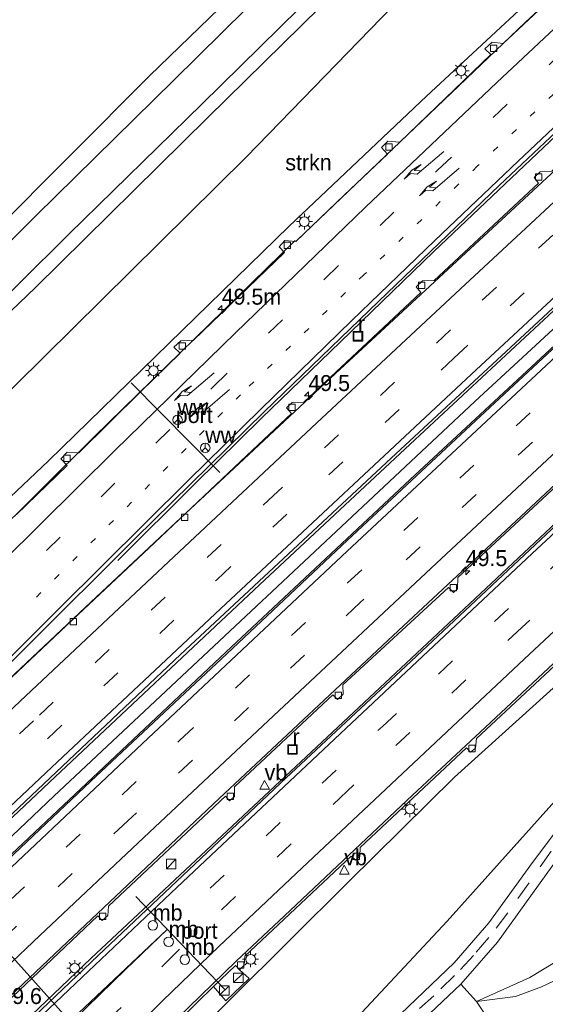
# Model space of a CAD drawing. Header units: millimetres. Extents: x 82463 to 85160, y 450000 to 452470.
# Tile 22 of 98: x 83217 to 83300, y 450586 to 450740. Entities that reach past the tile are written whole.
import ezdxf
from ezdxf.enums import TextEntityAlignment as Align

# ---------------------------------------------------------------- set-up
doc = ezdxf.new("R2010")
doc.units = ezdxf.units.MM
doc.linetypes.add('13strp', pattern=[4, 1, -3])
doc.linetypes.add('39strp', pattern=[12, 3, -9])
for name, color, linetype, lineweight in [('as-bs-kilometr', 13, 'Continuous', 18), ('bp-b5-bomenstruiken', 93, 'Continuous', 18), ('bp-b5-struiken', 93, 'Continuous', 18), ('bw-bs-drip', 8, 'Continuous', 18), ('bw-bs-portaal', 8, 'Continuous', 18), ('bw-bs-rona', 8, 'Continuous', 18), ('gr-bs-geleiderail', 213, 'geleiderail', 18), ('gw-bs-insteekwatergang', 93, 'Continuous', 18), ('gw-bs-kruinlijn', 93, 'Continuous', 18), ('gw-bs-teenlijn', 93, 'Continuous', 18), ('mk-bs-13streep 0.45', 8, '13strp', 18), ('mk-bs-39streep 0.15', 8, '39strp', 18), ('mk-bs-pijlre750', 8, 'Continuous', 18), ('mk-bs-streep 0.15', 8, 'Continuous', 18), ('og-b5-water', 153, 'Continuous', 18), ('og-bs-inrichtingselement', 253, 'Continuous', 18), ('og-bs-terreinafscheiding', 253, 'Continuous', 18), ('wh-bs-duiker', 8, 'duiker', 18), ('wh-bs-kolk', 8, 'Continuous', 18), ('wh-bs-put', 8, 'Continuous', 18), ('wh-bs-waterlijn', 133, 'Continuous', 18), ('wm-bs-lichtmast', 8, 'Continuous', 18), ('wm-bs-lijnverlich', 8, 'lijnverlich', 18), ('wm-bs-verkeersbord', 8, 'Continuous', 18)]:
    doc.layers.add(name, color=color, linetype=linetype, lineweight=lineweight)
doc.styles.add('rtw_iso', font='iso-rtw.shx')
doc.linetypes.add('duiker', pattern='A,0,-2,[15,RTW.shx,S=1,R=0,X=0,Y=0],-2', length=4)
doc.linetypes.add('geleiderail', pattern='A,2,-1,[175,RTW.shx,S=0.5,R=0,X=0,Y=0],-1', length=4)
doc.linetypes.add('lijnverlich', pattern='A,0,-5,[22,RTW.shx,S=1,R=0,X=-0.625,Y=0],2.5,-0.5,[3,RTW.shx,S=0.5,R=0,X=0,Y=0],-0.5,2.5,[22,RTW.shx,S=1,R=180,X=0.625,Y=0],-5', length=16)

# ---------------------------------------------------------------- blocks, each defined once
blk = doc.blocks.new('kolk')
blk.add_lwpolyline([(-0.5, -0.5), (0.5, -0.5), (0.5, 0.5), (-0.5, 0.5)], close=True)
blk = doc.blocks.new('put')
for p, q in [((0.75, 0.75), (-0.75, 0.75)), ((-0.75, 0.75), (-0.75, -0.75)), ((0.75, -0.75), (0.75, 0.75)), ((-0.75, -0.75), (0.75, -0.75))]:
    blk.add_line(p, q)
blk.add_lwpolyline([(-0.625, 0.625), (0.625, 0.625), (0.625, -0.625), (-0.625, -0.625)], close=True)
blk = doc.blocks.new('dtbattr')
at = {"style": 'rtw_iso'}
blk.add_attdef('TAG', (0.59, 0.87), '', height=2.5, dxfattribs=at)
blk = doc.blocks.new('wegwijzer')
for q in [(-0.53, -0.53), (0, 0.75), (0.53, -0.53)]:
    blk.add_line((0, 0), q)
blk.add_circle((0, 0), 0.75)
blk = doc.blocks.new('verkeersbord')
for p, q in [((0, 0.75), (-0.75, -0.625)), ((0.75, -0.625), (0, 0.75)), ((-0.75, -0.625), (0.75, -0.625))]:
    blk.add_line(p, q)
blk = doc.blocks.new('dtb')
blk.add_circle((0, 0), 0.75)
blk = doc.blocks.new('dtbattr-r')
at = {"style": 'rtw_iso'}
blk.add_attdef('TAG', text='', height=2.5, dxfattribs=at).set_placement((0, 0), align=Align.MIDDLE_CENTER)
blk = doc.blocks.new('dtbattr-l')
at = {"style": 'rtw_iso'}
blk.add_attdef('TAG', (0, 0), '', height=2.5, dxfattribs=at)
blk = doc.blocks.new('pijlr')
for p, q in [((0, 0, 0.1), (5.45, 0, 0.1)), ((5.45, -0.75, 0.1), (4.7, 0, 0.1)), ((6.2, -0.75, 0.1), (5.45, 0, 0.1)), ((4, -0.75, 0.1), (5.45, -0.75, 0.1)), ((5.7, -1.05, 0.1), (4, -0.75, 0.1)), ((7.5, -0.75, 0.1), (5.7, -1.05, 0.1)), ((7.5, -0.75, 0.1), (6.2, -0.75, 0.1))]:
    blk.add_line(p, q)
blk = doc.blocks.new('kast')
blk.add_line((-0.75, -0.75), (0.75, 0.75))
blk.add_lwpolyline([(-0.75, 0.75), (0.75, 0.75), (0.75, -0.75), (-0.75, -0.75)], close=True)
blk = doc.blocks.new('lantaarnpaal')
for p, q in [((-0.75, 0), (-1.25, 0)), ((-0.88, 0.88), (-0.53, 0.53)), ((0, 0.75), (0, 1.25)), ((0.53, 0.53), (0.88, 0.88)), ((0.75, 0), (1.25, 0)), ((-0.53, -0.53), (-0.88, -0.88)), ((0, -0.75), (0, -1.25)), ((0.53, -0.53), (0.88, -0.88))]:
    blk.add_line(p, q)
blk.add_circle((0, 0), 0.75)
blk = doc.blocks.new('hecto')
for p, q in [((0, 0.625), (-0.625, 0)), ((0, -0.625), (0, 0.625)), ((-0.625, 0), (0.625, 0)), ((0.625, 0), (0, -0.625))]:
    blk.add_line(p, q)

msp = doc.modelspace()

# ---------------------------------------------------------------- linework, layer by layer
at = {"layer": 'bp-b5-bomenstruiken'}
msp.add_polyline3d([(83196.2, 450685.662, -1.139), (83190.885, 450680.072, -1.139), (83188.399, 450681.828, -0.271), (83237.674, 450731.237, 0.117), (83290.869, 450782.694, 0.135), (83294.703, 450788.707, 0.082), (83313.73, 450807.17, 0.089), (83326.702, 450821.361, 0.144), (83357.192, 450851.579, 0.13), (83384.141, 450878.156, 0.215), (83388.136, 450874.571, -1.138), (83368.031, 450855.017, -1.138), (83329.082, 450816.564, -1.138), (83297.157, 450785.157, -1.138), (83260.372, 450749.212, -1.138), (83241.451, 450730.521, -1.139), (83219.868, 450709.329, -1.139)], close=True, dxfattribs=at)
for points in [[(83426.505, 450745.207, 0.667), (83426.652, 450732.986, 0.832), (83425.285, 450729.565, 0.85), (83423.81, 450727.029, 0.855), (83407.831, 450712.027, 1.059), (83381.975, 450690.031, 1.271), (83356.836, 450668.948, 1.588), (83329.868, 450644.946, 2.01), (83300.614, 450617.283, 2.129), (83284.245, 450599.019, 2.198), (83263.435, 450576.775, 1.487)], [(83235.284, 450571.927, 7.087), (83250.315, 450586.847, 7.202), (83268.776, 450605.205, 7.298), (83285.394, 450621.565, 7.514), (83302.403, 450636.922, 7.427), (83318.318, 450651.37, 7.597), (83329.382, 450661.798, 7.484), (83374.149, 450702.736, 7.939), (83374.412, 450702.976, 7.941), (83375.565, 450704.031, 7.953), (83375.718, 450704.17, 7.955), (83390.304, 450717.789, 8.01), (83390.414, 450717.649, 8.025), (83394.091, 450720.998, 8.025), (83393.921, 450721.166, 8.024), (83402.215, 450728.91, 8.055), (83413.774, 450740.004, 8.014)], [(83303.372, 450593.954, 1.243), (83297.172, 450590.242, 1.349), (83288.835, 450586.454, 1.491), (83286.359, 450589.152, 1.776), (83292.076, 450595.726, 1.863), (83304.001, 450612.295, 2.033)], [(83303.917, 450591.126, -0.01), (83298.954, 450588.741, 0.022), (83294.892, 450587.237, 0.017), (83288.835, 450586.454, 1.491), (83297.172, 450590.242, 1.349), (83303.372, 450593.954, 1.243)], [(83290.46, 450583.943, -0.226), (83288.835, 450586.454, 1.491), (83294.892, 450587.237, 0.017), (83298.954, 450588.741, 0.022), (83303.917, 450591.126, -0.01)]]:
    msp.add_polyline3d(points, dxfattribs=at)
at = {"layer": 'bp-b5-struiken'}
msp.add_polyline3d([(83308.94, 450754.104, 7.181), (83302.562, 450748.153, 7.115), (83302.329, 450748.385, 7.116), (83300.98, 450747.12, 7.116), (83301.197, 450746.88, 7.101), (83281.001, 450728.034, 6.891), (83259.492, 450707.73, 6.61), (83221.865, 450671.009, 6.371), (83191.895, 450642.645, 6.316), (83161.461, 450615.932, 6.438), (83155.166, 450623.543, 1.107), (83182.123, 450649.121, 0.977), (83216.695, 450682.87, 1.009), (83252.782, 450718.52, 1.046), (83280.989, 450747.57, 0.696), (83302.659, 450770.302, 0.456), (83324.505, 450792.096, 0.321), (83331.261, 450794.949, 1.166), (83352.927, 450815.431, 1.86), (83364.21, 450804.895, 7.819), (83354.949, 450796.37, 7.729), (83332.668, 450776.035, 7.398)], close=True, dxfattribs=at)
at = {"layer": 'bw-bs-portaal'}
for points in [[(83234.822, 450683.233, 15.253), (83248.677, 450669.195, 15.263)], [(83235.55, 450602.866, 15.743), (83249.493, 450588.273, 15.766)]]:
    msp.add_polyline3d(points, dxfattribs=at)
at = {"layer": 'gr-bs-geleiderail'}
for points in [[(83409.501, 450841.693, 8.552), (83396.996, 450830.954, 8.707), (83369.097, 450806.174, 8.58), (83334.436, 450774.902, 8.317), (83296.413, 450739.544, 7.837), (83260.787, 450705.54, 7.552)], [(83411.732, 450816.386, 8.823), (83404.829, 450810.397, 8.837), (83396.828, 450803.287, 8.865), (83384.76, 450792.699, 8.813), (83374.253, 450783.347, 8.827), (83364.887, 450774.969, 8.776), (83352.518, 450763.803, 8.743), (83339.853, 450752.296, 8.692), (83326.341, 450739.946, 8.566), (83312.407, 450726.967, 8.487), (83266.777, 450684.678, 8.212), (83253.976, 450672.719, 8.067), (83241.782, 450661.386, 8.002), (83228.47, 450648.928, 7.932), (83216.611, 450637.701, 7.848), (83203.416, 450625.331, 7.773), (83188.665, 450611.339, 7.675)], [(83413.459, 450796.807, 9.224), (83383.2, 450769.81, 9.154), (83360.646, 450749.534, 8.991), (83342.117, 450732.633, 8.893), (83322.64, 450714.697, 8.753), (83300.853, 450694.453, 8.627), (83278.449, 450673.6, 8.534), (83254.898, 450651.637, 8.342), (83222.913, 450621.609, 8.202), (83188.651, 450589.258, 7.992)], [(83191.486, 450586.288, 8.004), (83211.501, 450605.21, 8.165), (83249.63, 450641.092, 8.394), (83278.432, 450668.092, 8.575), (83311.268, 450698.596, 8.818), (83341.418, 450726.448, 8.953), (83372.217, 450754.485, 9.13), (83395.764, 450775.58, 9.186), (83406.345, 450785.01, 9.186), (83413.908, 450791.715, 9.224)], [(83232.701, 450655.428, 7.055), (83244.811, 450667.488, 7.825), (83255.156, 450677.642, 7.867), (83267.547, 450689.645, 7.904), (83282.131, 450703.732, 7.974), (83300.305, 450721.005, 8.123), (83317.78, 450737.346, 8.286), (83336.879, 450755.057, 8.538), (83356.551, 450773.122, 8.767), (83374.219, 450789.072, 8.907)], [(83201.185, 450573.438, 7.012), (83224.782, 450595.768, 7.741), (83248.574, 450618.204, 7.853), (83277.409, 450645.231, 8.044), (83303.449, 450669.491, 8.202), (83325.285, 450689.753, 8.398), (83340.235, 450703.676, 8.468), (83361.723, 450723.353, 8.636), (83386.441, 450745.838, 8.748), (83403.951, 450761.622, 8.795), (83413.6, 450770.208, 8.795), (83415.646, 450771.992, 8.744)], [(83416.106, 450766.779, 9.288), (83411.047, 450762.357, 9.214), (83404.347, 450756.113, 9.186), (83393.213, 450745.818, 9.144), (83378.458, 450732.535, 9.102), (83356.961, 450712.904, 8.944), (83333.414, 450691.202, 8.776), (83308.048, 450667.711, 8.603), (83286.859, 450647.875, 8.478), (83244.089, 450607.774, 8.249), (83228.484, 450593.167, 8.198), (83209.918, 450575.507, 8.049), (83204.561, 450570.35, 7.143)], [(83230.823, 450572.438, 7.671), (83236.936, 450578.677, 7.713), (83243.81, 450585.582, 7.717), (83251.24, 450592.749, 7.839), (83258.766, 450599.881, 7.885), (83267.962, 450608.494, 7.983), (83278.821, 450618.71, 7.993), (83290.149, 450629.316, 7.997), (83300.078, 450638.577, 8.095), (83312.365, 450650.001, 8.146), (83326.625, 450663.353, 8.24), (83351.652, 450686.524, 8.422), (83363.145, 450697.126, 8.506), (83374.545, 450707.605, 8.575), (83400.431, 450731.044, 8.743), (83410.309, 450739.895, 8.762), (83413.325, 450742.643, 8.804), (83417.881, 450746.657, 8.854)], [(83163.889, 450614.466, 7.091), (83167.722, 450617.827, 7.129), (83185.67, 450633.659, 7.23), (83202.567, 450648.894, 7.331), (83212.194, 450658.1, 7.358), (83229.051, 450674.822, 7.376), (83260.439, 450705.487, 7.523)]]:
    msp.add_polyline3d(points, dxfattribs=at)
at = {"layer": 'gw-bs-insteekwatergang'}
msp.add_polyline3d([(83149.738, 450629.192, 0.06), (83167.009, 450645.503, -0.139), (83186.518, 450665.193, -0.189), (83200.719, 450679.836, -0.212), (83219.823, 450698.112, -0.258), (83246.774, 450724.728, -0.194), (83273.163, 450750.671, -0.196), (83319.837, 450795.812, -0.196), (83346.531, 450822.38, -0.037), (83347.685, 450824.448, -0.037), (83383.509, 450859.168, 0.18), (83399.824, 450874.92, 0.18), (83401.476, 450878.685, -0.001), (83400.579, 450881.741, -0.173), (83398.663, 450884.181, -0.069), (83395.639, 450885.621, 0.121), (83392.197, 450885.247, 0.058), (83388.882, 450882.831, 0.23), (83384.141, 450878.156, 0.215), (83357.192, 450851.579, 0.13), (83326.702, 450821.361, 0.144), (83313.73, 450807.17, 0.089), (83294.703, 450788.707, 0.082)], dxfattribs=at)
at = {"layer": 'gw-bs-kruinlijn'}
for points in [[(83161.461, 450615.932, 6.438), (83191.895, 450642.645, 6.316), (83221.865, 450671.009, 6.371), (83259.492, 450707.73, 6.61), (83281.001, 450728.034, 6.891), (83301.197, 450746.88, 7.101), (83302.562, 450748.153, 7.115), (83308.94, 450754.104, 7.181), (83332.668, 450776.035, 7.398), (83354.949, 450796.37, 7.729), (83364.21, 450804.895, 7.819), (83375.359, 450815.158, 7.928), (83397.085, 450832.744, 8.046), (83401.107, 450836.178, 7.959)], [(83395.779, 450676.989, -0.042), (83393.889, 450676.94, 0.551), (83389.342, 450674.286, 0.56), (83381.883, 450672.139, 0.723), (83378.616, 450668.938, 0.764), (83376.773, 450665.323, 0.764), (83370.813, 450662.949, 0.76), (83358.738, 450652.547, 0.995), (83340.339, 450635.85, 1.138), (83331.616, 450627.44, 1.211), (83323.623, 450618.475, 1.285), (83317.197, 450610.186, 1.262), (83312.779, 450603.551, 1.298), (83308.41, 450598.655, 1.298), (83303.372, 450593.954, 1.243), (83297.172, 450590.242, 1.349), (83288.835, 450586.454, 1.491)]]:
    msp.add_polyline3d(points, dxfattribs=at)
at = {"layer": 'gw-bs-teenlijn'}
for points in [[(83351.79, 450820.059, 0.425), (83351.872, 450819.002, 0.425), (83324.505, 450792.096, 0.321), (83302.659, 450770.302, 0.456), (83280.989, 450747.57, 0.696), (83252.782, 450718.52, 1.046), (83216.695, 450682.87, 1.009), (83182.123, 450649.121, 0.977), (83155.166, 450623.543, 1.107)], [(83395.779, 450676.989, -0.042), (83390.39, 450673.188, 0.008), (83381.758, 450670.657, 0.008), (83379.792, 450668.647, 0.008), (83377.807, 450664.097, 0.008), (83372.126, 450661.782, 0.008), (83362.178, 450653.124, 0.008), (83351.289, 450643.343, 0.008), (83342.678, 450634.566, 0.008), (83333.619, 450626.01, 0.008), (83323.461, 450615.038, -0.038), (83317.34, 450606.625, -0.084), (83313.124, 450599.871, -0.102), (83308.456, 450595.002, -0.061), (83303.917, 450591.126, -0.01), (83298.954, 450588.741, 0.022), (83294.892, 450587.237, 0.017), (83288.835, 450586.454, 1.491)]]:
    msp.add_polyline3d(points, dxfattribs=at)
at = {"layer": 'mk-bs-13streep 0.45'}
msp.add_polyline3d([(83410.696, 450828.145, 8.347), (83398.939, 450817.79, 8.296), (83382.722, 450803.454, 8.268), (83364.934, 450787.535, 8.142), (83349.635, 450773.604, 8.011), (83334.483, 450759.713, 7.829), (83319.487, 450745.795, 7.624), (83303.755, 450731.103, 7.461), (83288.933, 450717.07, 7.302), (83271.181, 450700.103, 7.191), (83251.919, 450681.36, 7.069), (83234.873, 450664.53, 6.985), (83218.621, 450648.347, 6.985)], dxfattribs=at)
at = {"layer": 'mk-bs-39streep 0.15'}
for points in [[(83168.749, 450608.783, 6.539), (83179.184, 450617.945, 6.612), (83195.088, 450632.11, 6.715), (83212.976, 450648.598, 6.808), (83247.674, 450682.614, 6.943), (83265.086, 450699.488, 7.06), (83282.719, 450716.459, 7.149), (83300.533, 450733.302, 7.312), (83318.529, 450750.132, 7.531), (83336.458, 450766.703, 7.745), (83354.416, 450783.144, 7.96), (83373.353, 450800.221, 8.072), (83390.927, 450815.802, 8.198), (83410.28, 450832.855, 8.212)], [(83182.45, 450595.362, 6.945), (83220.443, 450631.228, 7.27), (83256.257, 450664.865, 7.545), (83289.72, 450696.124, 7.778), (83318.329, 450722.611, 7.909), (83353.683, 450755.055, 8.156), (83380.138, 450778.879, 8.263), (83412.506, 450807.606, 8.258)], [(83184.999, 450592.862, 7.032), (83195.511, 450602.854, 7.237), (83221.769, 450627.604, 7.386), (83248.196, 450652.424, 7.536), (83285.279, 450687.067, 7.792), (83318.571, 450717.973, 8.044), (83355.518, 450751.861, 8.263), (83391.694, 450784.285, 8.338), (83412.904, 450803.101, 8.375)], [(83194.62, 450582.173, 7.148), (83215.914, 450602.354, 7.321), (83242.382, 450627.27, 7.517), (83268.661, 450651.928, 7.629), (83302.672, 450683.644, 7.82), (83330.287, 450709.25, 8.03), (83364.185, 450740.35, 8.254), (83391.338, 450764.842, 8.319), (83414.478, 450785.248, 8.394)], [(83414.865, 450780.85, 8.277), (83384.781, 450754.098, 8.244), (83348.675, 450721.329, 8.072), (83315.099, 450690.295, 7.876), (83270.635, 450648.852, 7.545), (83234.297, 450614.723, 7.312), (83196.788, 450579.288, 7.103)], [(83247.162, 450604.174, 7.428), (83274.097, 450629.476, 7.582), (83301.127, 450654.796, 7.783), (83328.579, 450680.326, 7.941), (83356.522, 450706.167, 8.109), (83382.113, 450729.636, 8.305), (83416.653, 450760.579, 8.422)], [(83422.299, 450720.885, 0.762), (83406.52, 450707.02, 0.986), (83390.841, 450693.273, 1.051), (83373.453, 450678.094, 1.251), (83353.858, 450660.904, 1.41), (83342.138, 450650.564, 1.666), (83325.457, 450635.496, 1.965), (83318.755, 450629.376, 1.941), (83314.041, 450624.98, 2.109), (83309.953, 450621.096, 2.058), (83305.952, 450616.998, 2.091), (83303.471, 450614.06, 2.105), (83300.463, 450609.961, 2.081), (83297.027, 450605.037, 2.049), (83293.705, 450600.321, 1.96), (83290.722, 450596.449, 1.914), (83288.356, 450593.679, 1.834), (83285.384, 450590.526, 1.76), (83282.135, 450587.348, 1.69), (83273.093, 450579.261, 1.461)], [(83350.489, 450695.754, 8.002), (83323.437, 450670.68, 7.825), (83295.914, 450644.967, 7.592), (83268.57, 450619.334, 7.494), (83241.725, 450594.011, 7.372), (83232.685, 450585.01, 7.284), (83224.82, 450576.904, 7.274), (83216.916, 450568.427, 7.172), (83211.845, 450562.729, 7.092)]]:
    msp.add_polyline3d(points, dxfattribs=at)
at = {"layer": 'mk-bs-streep 0.15'}
for points in [[(83409.887, 450837.313, 8.114), (83395.2, 450824.407, 8.1), (83380.05, 450811.024, 8.072), (83357.688, 450791.048, 7.918), (83335.078, 450770.398, 7.671), (83312.507, 450749.478, 7.4), (83291.967, 450730.191, 7.195), (83271.461, 450710.67, 6.981), (83251.13, 450691.034, 6.855), (83232.25, 450672.615, 6.734), (83214.723, 450655.27, 6.724), (83208.485, 450649.345, 6.71), (83199.852, 450641.375, 6.659), (83190.071, 450632.483, 6.617), (83179.936, 450623.452, 6.547), (83170.577, 450615.203, 6.43), (83166.143, 450611.337, 6.411)], [(83176.735, 450600.968, 6.752), (83210.947, 450635.353, 6.943), (83223.592, 450647.999, 6.971), (83243.706, 450667.953, 7.027), (83255.005, 450679.034, 7.111), (83269.334, 450692.97, 7.158), (83282.295, 450705.494, 7.191), (83295.328, 450717.87, 7.274), (83309.95, 450731.688, 7.512), (83327.187, 450747.767, 7.592), (83344.281, 450763.536, 7.923), (83360.582, 450778.457, 8.081), (83376.759, 450793, 8.221), (83391.751, 450806.354, 8.352), (83411.114, 450823.404, 8.394)], [(83412.121, 450811.973, 8.226), (83395.472, 450797.299, 8.151), (83376.313, 450780.266, 8.114), (83355.519, 450761.603, 8.063), (83331.948, 450740.092, 7.979), (83309.737, 450719.635, 7.787), (83287.037, 450698.568, 7.671), (83263.838, 450676.939, 7.484), (83240.638, 450655.221, 7.344), (83218.341, 450634.264, 7.144), (83179.826, 450597.937, 6.952)], [(83187.627, 450590.285, 7.16), (83206.45, 450608.109, 7.232), (83222.387, 450623.122, 7.438), (83248.76, 450647.864, 7.517), (83288.012, 450684.581, 7.82), (83321.686, 450715.825, 8.063), (83356.565, 450747.826, 8.286), (83389.026, 450777.01, 8.375), (83413.308, 450798.512, 8.487)], [(83414.067, 450789.904, 8.482), (83392.565, 450770.843, 8.445), (83369.211, 450749.861, 8.347), (83335.209, 450718.795, 8.184), (83300.482, 450686.649, 7.974), (83268.575, 450656.863, 7.736), (83236.567, 450626.819, 7.466), (83204.859, 450596.965, 7.302), (83192.402, 450585.123, 7.194)], [(83198.985, 450576.365, 7.058), (83220.503, 450596.77, 7.046), (83237.659, 450612.933, 7.139), (83257.067, 450631.155, 7.26), (83281.697, 450654.235, 7.377), (83301.428, 450672.632, 7.54), (83322.823, 450692.495, 7.769), (83346.883, 450714.758, 7.857), (83368.033, 450734.055, 8.021), (83389.284, 450753.282, 8.184), (83415.255, 450776.429, 8.188)], [(83416.251, 450765.133, 8.534), (83397.21, 450748.2, 8.45), (83374.715, 450727.912, 8.384), (83351.147, 450706.256, 8.188), (83324.045, 450681.198, 8.011), (83297.53, 450656.508, 7.801), (83269.254, 450630.011, 7.587), (83242.016, 450604.367, 7.517), (83227.123, 450590.279, 7.447), (83205.307, 450569.604, 7.292)], [(83214.615, 450559.815, 6.994), (83221.791, 450568.087, 7.046), (83230.343, 450577.111, 7.102), (83239.693, 450586.584, 7.121), (83248.517, 450595.07, 7.205), (83261.528, 450607.376, 7.354), (83277.222, 450622.143, 7.433), (83296.288, 450640.002, 7.536), (83314.41, 450656.943, 7.606), (83331.392, 450672.756, 7.736), (83350.492, 450690.408, 7.853), (83370.023, 450708.427, 7.96), (83385.354, 450722.425, 8.063), (83405.25, 450740.36, 8.174), (83417.478, 450751.222, 8.282)], [(83240.448, 450597.747, 7.546), (83220.154, 450578.571, 7.386), (83207.86, 450566.919, 7.327)], [(83240.448, 450597.747, 7.546), (83233.902, 450591.482, 7.468), (83227.812, 450585.505, 7.473), (83222.254, 450579.763, 7.464), (83217.266, 450574.51, 7.395), (83213.084, 450569.957, 7.409), (83209.195, 450565.515, 7.355)]]:
    msp.add_polyline3d(points, dxfattribs=at)
at = {"layer": 'og-b5-water'}
for points in [[(83196.2, 450685.662, -1.139), (83219.868, 450709.329, -1.139), (83241.451, 450730.521, -1.139), (83260.372, 450749.212, -1.138)], [(83267.18, 450747.798, -1.138), (83245.84, 450726.776, -1.139), (83225.054, 450706.447, -1.139), (83209.45, 450691.056, -1.139)]]:
    msp.add_polyline3d(points, dxfattribs=at)
at = {"layer": 'og-bs-terreinafscheiding'}
for points in [[(83188.318, 450589.607, 7.144), (83211.335, 450611.275, 7.433), (83242.533, 450640.733, 7.587), (83275.441, 450671.406, 7.722), (83302.858, 450696.827, 7.899), (83335.934, 450727.534, 8.067), (83367.435, 450756.236, 8.314), (83392.689, 450778.633, 8.347), (83413.474, 450796.637, 8.645)], [(83191.676, 450586.089, 7.209), (83210.382, 450603.821, 7.326), (83228.515, 450620.902, 7.391), (83249.78, 450640.858, 7.545), (83268.653, 450658.629, 7.596), (83289.412, 450678.011, 7.839), (83310.274, 450697.404, 7.965), (83333.685, 450718.971, 8.132), (83342.859, 450727.256, 8.193), (83370.296, 450752.193, 8.394), (83388.992, 450769.146, 8.482), (83403.435, 450782.103, 8.482), (83413.889, 450791.927, 8.492)], [(83416.081, 450767.073, 8.713), (83410.428, 450761.335, 8.487), (83388.77, 450741.434, 8.394), (83374.09, 450728.169, 8.286), (83358.317, 450713.711, 8.216), (83341.633, 450698.471, 8.128), (83326.161, 450684.105, 7.988), (83311.605, 450670.625, 7.829), (83293.784, 450653.937, 7.764), (83276.944, 450638.117, 7.717), (83259.058, 450621.421, 7.629), (83243.811, 450607.039, 7.498), (83229.642, 450593.64, 7.396), (83219.661, 450584.17, 7.34), (83210.703, 450575.847, 7.232), (83204.81, 450570.127, 7.153)], [(83332.516, 450751.572, 7.806), (83312.805, 450733.311, 7.517), (83292.401, 450714.145, 7.298), (83273.507, 450695.947, 7.153), (83255.674, 450678.741, 7.055), (83235.443, 450658.873, 7.032), (83218.47, 450642.004, 6.934), (83203.91, 450627.436, 6.85)], [(83215.216, 450636.28, 7.144), (83225.626, 450646.164, 7.163), (83237.568, 450657.37, 7.172), (83253.762, 450672.672, 7.405), (83259.866, 450678.396, 7.414), (83259.095, 450679.317, 7.428), (83259.978, 450680.143, 7.428), (83261.824, 450680.195, 7.433), (83280.111, 450697.335, 7.573), (83279.386, 450698.236, 7.573), (83280.386, 450699.138, 7.573), (83282.179, 450699.189, 7.578), (83298.527, 450714.421, 7.624), (83297.835, 450715.323, 7.624), (83298.777, 450716.184, 7.629), (83300.565, 450716.33, 7.666), (83316.908, 450731.431, 7.703), (83316.162, 450732.398, 7.703), (83316.906, 450733.119, 7.703), (83318.996, 450733.325, 7.759), (83334.371, 450747.397, 7.897)], [(83216.862, 450662.64, 6.701), (83224.787, 450670.31, 6.674), (83223.804, 450671.349, 6.679), (83224.809, 450672.364, 6.679), (83226.643, 450672.253, 6.674), (83236.276, 450681.825, 6.706), (83242.444, 450687.83, 6.789), (83241.486, 450688.789, 6.775), (83242.545, 450689.754, 6.775), (83244.574, 450689.875, 6.798), (83258.8, 450703.583, 6.881), (83257.938, 450704.497, 6.881), (83258.845, 450705.453, 6.881), (83260.55, 450705.323, 6.881), (83268.121, 450712.562, 6.939), (83274.896, 450718.995, 6.995), (83273.934, 450720.031, 6.995), (83274.926, 450721.012, 6.995), (83276.81, 450720.826, 6.995), (83291.046, 450734.533, 7.086), (83290.135, 450735.46, 7.086), (83291.28, 450736.472, 7.086), (83292.975, 450736.259, 7.117), (83303.305, 450745.994, 7.187)], [(83426.505, 450745.207, 0.667), (83426.652, 450732.986, 0.832), (83425.285, 450729.565, 0.85), (83423.81, 450727.029, 0.855), (83407.831, 450712.027, 1.059), (83381.975, 450690.031, 1.271), (83356.836, 450668.948, 1.588), (83329.868, 450644.946, 2.01), (83300.614, 450617.283, 2.129), (83284.245, 450599.019, 2.198), (83263.435, 450576.775, 1.487), (83242.811, 450557.577, 1.441), (83231.575, 450546.532, 1.436), (83230.44, 450545.218, 1.453)], [(83231.63, 450543.979, 1.385), (83235.248, 450547.771, 1.363), (83246.165, 450557.468, 1.33), (83262.413, 450571.803, 1.33), (83276.993, 450584.515, 1.477), (83285.309, 450592.495, 1.592), (83290.732, 450598.778, 1.721), (83297.561, 450608.187, 1.941), (83303.54, 450616.188, 2.005), (83309.574, 450622.639, 2.005), (83316.114, 450628.71, 1.955), (83331.961, 450643.551, 1.684), (83351.631, 450660.756, 1.38), (83379.279, 450685.094, 1.145), (83403.614, 450706.026, 0.932), (83419.652, 450719.968, 0.732), (83426.691, 450726.598, 0.678), (83431.281, 450731.378, 0.615)], [(83233.978, 450541.537, 1.288), (83235.535, 450543.452, 1.271), (83243.969, 450551.46, 1.248), (83260.23, 450565.715, 1.408), (83277.728, 450581.013, 1.555), (83286.359, 450589.152, 1.776), (83292.076, 450595.726, 1.863), (83304.001, 450612.295, 2.033), (83309.234, 450618.398, 1.987), (83314.519, 450623.591, 2.005), (83334.227, 450641.397, 1.721), (83347.886, 450653.663, 1.339), (83373.47, 450675.856, 1.045), (83400.575, 450699.875, 0.719), (83413.545, 450711.268, 0.638), (83432.447, 450727.545, 0.597)], [(83374.149, 450702.736, 7.939), (83329.382, 450661.798, 7.484), (83318.318, 450651.37, 7.597), (83302.403, 450636.922, 7.427), (83285.394, 450621.565, 7.514), (83268.776, 450605.205, 7.298), (83250.315, 450586.847, 7.202), (83235.284, 450571.927, 7.087), (83223.495, 450559.268, 7.014), (83220.521, 450555.539, 6.962)], [(83302.823, 450668.515, 7.643), (83285.886, 450652.789, 7.554), (83285.847, 450651.017, 7.517), (83285.2, 450650.41, 7.517), (83284.405, 450651.231, 7.517), (83267.916, 450635.972, 7.419), (83267.94, 450634.528, 7.396), (83267.047, 450633.685, 7.396), (83266.316, 450634.419, 7.377), (83250.957, 450620.041, 7.321), (83250.952, 450618.527, 7.321), (83250.158, 450617.868, 7.33), (83249.536, 450618.56, 7.33), (83231.234, 450601.397, 7.228), (83231.167, 450599.892, 7.163), (83230.292, 450599.135, 7.163), (83229.588, 450599.849, 7.149), (83214.154, 450585.246, 7.135)], [(83305.607, 450643.25, 7.559), (83288.784, 450627.569, 7.489), (83288.627, 450626.079, 7.396), (83287.878, 450625.459, 7.396), (83287.251, 450626.119, 7.396), (83270.637, 450610.548, 7.358), (83270.587, 450609.162, 7.307), (83269.887, 450608.573, 7.307), (83269.217, 450609.202, 7.307), (83252.559, 450593.545, 7.307), (83252.449, 450592.17, 7.2), (83251.743, 450591.407, 7.2), (83251.095, 450592.112, 7.2), (83247.679, 450588.804, 7.221), (83244.995, 450586.203, 7.237), (83237.838, 450579.072, 7.205)], [(83247.679, 450588.804, 7.221), (83249.63, 450586.59, 7.107), (83253.258, 450590.07, 7.125), (83251.743, 450591.407, 7.2)], [(83286.359, 450589.152, 1.776), (83288.835, 450586.454, 1.491), (83290.46, 450583.943, -0.226)]]:
    msp.add_polyline3d(points, dxfattribs=at)
at = {"layer": 'wh-bs-duiker'}
msp.add_polyline3d([(83167.412, 450647.917, -0.846), (83252.67, 450552.67, -0.846)], dxfattribs=at)
at = {"layer": 'wh-bs-waterlijn'}
for points in [[(83260.372, 450749.212, -1.138), (83241.451, 450730.521, -1.139), (83219.868, 450709.329, -1.139), (83196.2, 450685.662, -1.139), (83190.885, 450680.072, -1.139), (83188.017, 450675.129, -1.139), (83184.056, 450671.982, -1.139), (83174.73, 450663.616, -1.139), (83172.433, 450664.411, -1.139), (83161.019, 450654.061, -1.139), (83142.713, 450636.501, -1.139)], [(83148.325, 450630.662, -1.139), (83149.127, 450631.415, -1.139), (83164.297, 450646.301, -1.139), (83165.715, 450646.074, -1.139), (83169.434, 450649.386, -1.139), (83169.373, 450650.275, -1.139), (83176.14, 450656.723, -1.139), (83181.157, 450662.444, -1.139), (83190.805, 450671.307, -1.139), (83197.95, 450679.543, -1.139), (83209.45, 450691.056, -1.139), (83225.054, 450706.447, -1.139), (83245.84, 450726.776, -1.139), (83267.18, 450747.798, -1.138)]]:
    msp.add_polyline3d(points, dxfattribs=at)
at = {"layer": 'wm-bs-lijnverlich'}
msp.add_polyline3d([(83190.192, 450587.643, 7.223), (83222.713, 450618.577, 7.433), (83288.527, 450680.275, 7.853), (83357.085, 450743.638, 8.314), (83413.711, 450794.513, 8.459)], dxfattribs=at)

# ---------------------------------------------------------------- block references
at = {"layer": 'as-bs-kilometr'}
ref = msp.add_blockref('dtbattr', (83248.966, 450694.685, 6.964), dxfattribs=at)
ref.add_attrib('TAG', '49.5m', dxfattribs={"layer": '0', "height": 2.5, "style": 'rtw_iso'}).set_placement((83248.966, 450694.685, 6.964), align=Align.BOTTOM_LEFT)
for p in [(83248.966, 450694.685, 6.964), (83262.522, 450681.179, 7.479), (83287.116, 450653.798, 7.569)]:
    msp.add_blockref('hecto', p, dxfattribs=at)
ref = msp.add_blockref('dtbattr', (83262.522, 450681.179, 7.479), dxfattribs=at)
ref.add_attrib('TAG', '49.5', dxfattribs={"layer": '0', "height": 2.5, "style": 'rtw_iso'}).set_placement((83262.522, 450681.179, 7.479), align=Align.BOTTOM_LEFT)
ref = msp.add_blockref('dtbattr', (83287.116, 450653.798, 7.569), dxfattribs=at)
ref.add_attrib('TAG', '49.5', dxfattribs={"layer": '0', "height": 2.5, "style": 'rtw_iso'}).set_placement((83287.116, 450653.798, 7.569), align=Align.BOTTOM_LEFT)
ref = msp.add_blockref('dtbattr', (83214.329, 450585.323, 7.122), dxfattribs=at)
ref.add_attrib('TAG', '49.6', dxfattribs={"layer": '0', "height": 2.5, "style": 'rtw_iso'}).set_placement((83214.329, 450585.323, 7.122), align=Align.BOTTOM_LEFT)
at = {"layer": 'bp-b5-struiken'}
ref = msp.add_blockref('dtbattr-r', (83258.910156, 450715.6875, 4.653043), dxfattribs=at)
ref.add_attrib('TAG', 'strkn', dxfattribs={"layer": '0', "height": 2.5, "style": 'rtw_iso'}).set_placement((83258.910156, 450715.6875, 4.653043), align=Align.BOTTOM_LEFT)
at = {"layer": 'bw-bs-drip'}
ref = msp.add_blockref('dtbattr', (83238.194, 450598.36, 15.752), dxfattribs=at)
ref.add_attrib('TAG', 'mb', dxfattribs={"layer": '0', "height": 2.5, "style": 'rtw_iso'}).set_placement((83238.194, 450598.36, 15.752), align=Align.BOTTOM_LEFT)
for p in [(83238.194, 450598.36, 15.752), (83240.665, 450595.803, 15.752), (83243.2, 450593.003, 15.752)]:
    msp.add_blockref('dtb', p, dxfattribs=at)
ref = msp.add_blockref('dtbattr', (83240.665, 450595.803, 15.752), dxfattribs=at)
ref.add_attrib('TAG', 'mb', dxfattribs={"layer": '0', "height": 2.5, "style": 'rtw_iso'}).set_placement((83240.665, 450595.803, 15.752), align=Align.BOTTOM_LEFT)
ref = msp.add_blockref('dtbattr', (83243.2, 450593.003, 15.752), dxfattribs=at)
ref.add_attrib('TAG', 'mb', dxfattribs={"layer": '0', "height": 2.5, "style": 'rtw_iso'}).set_placement((83243.2, 450593.003, 15.752), align=Align.BOTTOM_LEFT)
at = {"layer": 'bw-bs-portaal'}
ref = msp.add_blockref('dtbattr-l', (83241.784312, 450676.178729, 15.258025), dxfattribs=at)
ref.add_attrib('TAG', 'port', dxfattribs={"layer": '0', "height": 2.5, "style": 'rtw_iso'}).set_placement((83241.784312, 450676.178729, 15.258025), align=Align.BOTTOM_LEFT)
ref = msp.add_blockref('dtbattr-l', (83242.556533, 450595.532834, 15.754558), dxfattribs=at)
ref.add_attrib('TAG', 'port', dxfattribs={"layer": '0', "height": 2.5, "style": 'rtw_iso'}).set_placement((83242.556533, 450595.532834, 15.754558), align=Align.BOTTOM_LEFT)
at = {"layer": 'bw-bs-rona'}
ref = msp.add_blockref('dtbattr', (83242.061, 450677.414, 15.939), dxfattribs=at)
ref.add_attrib('TAG', 'ww', dxfattribs={"layer": '0', "height": 2.5, "style": 'rtw_iso'}).set_placement((83242.061, 450677.414, 15.939), align=Align.BOTTOM_LEFT)
for p in [(83242.061, 450677.414, 15.939), (83246.383, 450673.042, 17.384)]:
    msp.add_blockref('wegwijzer', p, dxfattribs=at)
ref = msp.add_blockref('dtbattr', (83246.383, 450673.042, 17.384), dxfattribs=at)
ref.add_attrib('TAG', 'ww', dxfattribs={"layer": '0', "height": 2.5, "style": 'rtw_iso'}).set_placement((83246.383, 450673.042, 17.384), align=Align.BOTTOM_LEFT)
at = {"layer": 'mk-bs-pijlre750', "rotation": 220.6}
for p in [(83283.683, 450719.398, 7.181), (83286.099, 450716.783, 7.242), (83247.774, 450684.773, 6.915), (83250.207, 450682.149, 7.004)]:
    msp.add_blockref('pijlr', p, dxfattribs=at)
at = {"layer": 'og-bs-inrichtingselement'}
for p in [(83241.057, 450607.988, 8.3), (83251.557, 450590.17, 8.799), (83249.376, 450588.185, 8.767)]:
    msp.add_blockref('kast', p, dxfattribs=at)
at = {"layer": 'wh-bs-kolk'}
for p in [(83291.515, 450735.522, 6.99), (83275.12, 450720.11, 6.995), (83298.526, 450715.397, 7.508), (83259.217, 450704.704, 6.816), (83280.236, 450698.455, 7.41), (83242.821, 450688.963, 6.651), (83259.938, 450679.4, 7.288), (83224.766, 450671.411, 6.477), (83243.167, 450662.19, 7.219), (83285.19, 450651.195, 7.326), (83225.754, 450645.854, 7.065), (83267.195, 450634.345, 7.209), (83288.12, 450626.028, 7.367), (83250.312, 450618.54, 7.097), (83270.005, 450609.162, 7.353), (83230.344, 450599.796, 6.971), (83251.93, 450592.191, 7.115)]:
    msp.add_blockref('kolk', p, dxfattribs=at)
at = {"layer": 'wh-bs-put'}
ref = msp.add_blockref('dtbattr', (83270.273, 450690.487, 7.4), dxfattribs=at)
ref.add_attrib('TAG', 'r', dxfattribs={"layer": '0', "height": 2.5, "style": 'rtw_iso'}).set_placement((83270.273, 450690.487, 7.4), align=Align.BOTTOM_LEFT)
for p in [(83270.273, 450690.487, 7.4), (83260.03, 450625.877, 7.377)]:
    msp.add_blockref('put', p, dxfattribs=at)
ref = msp.add_blockref('dtbattr', (83260.03, 450625.877, 7.377), dxfattribs=at)
ref.add_attrib('TAG', 'r', dxfattribs={"layer": '0', "height": 2.5, "style": 'rtw_iso'}).set_placement((83260.03, 450625.877, 7.377), align=Align.BOTTOM_LEFT)
at = {"layer": 'wm-bs-lichtmast'}
for p in [(83286.417, 450732.026, 6.945), (83261.89, 450708.422, 6.805), (83238.287, 450685.126, 6.734), (83278.406, 450616.552, 7.427), (83253.49, 450593.069, 7.298), (83225.977, 450591.686, 7.432)]:
    msp.add_blockref('lantaarnpaal', p, dxfattribs=at)
at = {"layer": 'wm-bs-verkeersbord'}
ref = msp.add_blockref('dtbattr', (83255.667, 450620.296, 9.511), dxfattribs=at)
ref.add_attrib('TAG', 'vb', dxfattribs={"layer": '0', "height": 2.5, "style": 'rtw_iso'}).set_placement((83255.667, 450620.296, 9.511), align=Align.BOTTOM_LEFT)
for p in [(83255.667, 450620.296, 9.511), (83268.138, 450607.018, 8.804)]:
    msp.add_blockref('verkeersbord', p, dxfattribs=at)
ref = msp.add_blockref('dtbattr', (83268.138, 450607.018, 8.804), dxfattribs=at)
ref.add_attrib('TAG', 'vb', dxfattribs={"layer": '0', "height": 2.5, "style": 'rtw_iso'}).set_placement((83268.138, 450607.018, 8.804), align=Align.BOTTOM_LEFT)

doc.saveas('drawing.dxf')
